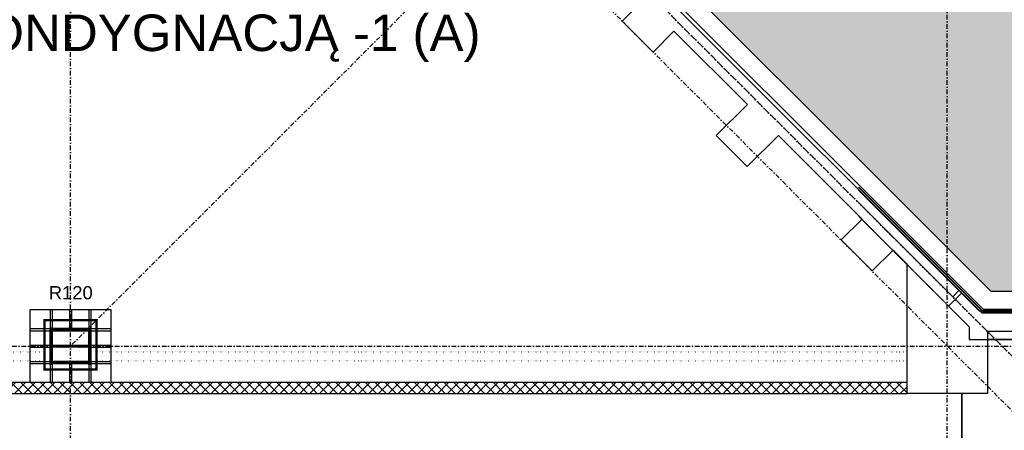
# Model space of a CAD drawing. Header units: centimetres. Extents: x -10729 to 144862, y -4437 to 43656.
# Tile 103 of 148: x 7390 to 8738, y 13395 to 13957. Entities that reach past the tile are written whole.
import ezdxf

# ---------------------------------------------------------------- set-up
doc = ezdxf.new("R2010")
doc.units = ezdxf.units.CM
doc.header["$LTSCALE"] = 0.1
for name, pattern in [('Kondygnacja  -0_5$0$DOT2', [3.175, 0, -3.175]), ('Kondygnacja  -0_5$0$HIDDEN', [9.525, 6.35, -3.175]), ('Kondygnacja  -0_5$0$HIDDEN2', [4.7625, 3.175, -1.5875]), ('Osie rzutów$0$DASHDOT2', [12.7, 6.35, -3.175, 0, -3.175])]:
    doc.linetypes.add(name, pattern=pattern)
doc.layers.get('0').update_dxf_attribs({"color": 8})
for name, color, linetype in [('Kondygnacja  -0_5$0$ARCH_CIENKIE_IST', 8, 'Continuous'), ('Kondygnacja  -0_5$0$ARCH_GK', 8, 'Continuous'), ('Kondygnacja  -0_5$0$ARCH_GRUNT', 8, 'Continuous'), ('Kondygnacja  -0_5$0$ARCH_INFO_ODPORNOŚĆ OGNIOWA', 8, 'Continuous'), ('Kondygnacja  -0_5$0$ARCH_MUROWANE_IST', 8, 'Continuous'), ('Kondygnacja  -0_5$0$ARCH_NIEWIDOK_IST', 8, 'Kondygnacja  -0_5$0$HIDDEN'), ('Kondygnacja  -0_5$0$ARCH_POMOCNICZE_IST', 8, 'Kondygnacja  -0_5$0$HIDDEN2'), ('Kondygnacja  -0_5$0$ARCH_SŁUPY', 8, 'Continuous'), ('Kondygnacja  -0_5$0$ARCH_WYBURZENIA', 8, 'Kondygnacja  -0_5$0$DOT2'), ('Kondygnacja  -0_5$0$ARCH_ŚLUSARKA_OKNA_IST', 8, 'Continuous'), ('Kondygnacja  -0_5$0$ARCH_ŻELBET_IST', 8, 'Continuous'), ('Osie rzutów$0$ARCH_INFO_OSIE_IST', 8, 'Osie rzutów$0$DASHDOT2'), ('Osie rzutów$0$ARCH_INFO_OSIE_OPISY_IST', 8, 'Continuous'), ('Pomieszczenia -05$0$ARCH_INFO_OPISY', 8, 'Continuous')]:
    doc.layers.add(name, color=color, linetype=linetype)
doc.layers.add('Kondygnacja  -0_5$0$ARCH_KONSTRUKCJA_NIEWIDOCZNA', color=8, linetype='Continuous', plot=False)
doc.layers.add('OBRYSY POWIERZCHNI', color=8, linetype='Continuous', plot=False)
doc.layers.add('Kondygnacja  -0_5$0$RYSUNKOWE_NIEDRUK', color=8, linetype='Continuous', lineweight=9, plot=False)
doc.styles.add('Kondygnacja  -0_5$0$Arial', font='ARIAL.TTF')
doc.styles.add('Pomieszczenia -05$0$Arial', font='ARIAL.TTF')
pattern_1 = [(45, (-2400, 8510), (-0.67351921, 0.67351921), [])]

# ---------------------------------------------------------------- blocks, each defined once
blk = doc.blocks.new('Osie rzutów')
at = {"layer": 'Osie rzutów$0$ARCH_INFO_OSIE_IST', "ltscale": 10}
for p, q in [((5476.11, 16768.89), (9015.72, 13229.28)), ((7180.87, 15064.13), (9015.72, 13229.28)), ((7460, 12255), (7460, 15006.6)), ((7266.73, 14903.31), (9100.55, 13069.49)), ((8743.12, 14793.12), (7460, 13510)), ((8660, 12255), (8660, 14290.38)), ((4436.04, 13510), (13655, 13510))]:
    blk.add_line(p, q, dxfattribs=at)
blk = doc.blocks.new('Pomieszczenia -05_1')
at = {"layer": 'Pomieszczenia -05$0$ARCH_INFO_OPISY', "insert": (7425.5, 13931.5), "char_height": 50, "width": 1987.336, "attachment_point": 5, "style": 'Pomieszczenia -05$0$Arial'}
blk.add_mtext('PUSTKA NAD KONDYGNACJĄ -1 (A)', dxfattribs=at)

msp = doc.modelspace()

# ---------------------------------------------------------------- hatches: boundary and pattern name
at = {"layer": 'Kondygnacja  -0_5$0$ARCH_GK', "linetype": 'Continuous', "lineweight": -3}
h = msp.add_hatch(dxfattribs=at)
h.set_pattern_fill('ANSI37', color=256, scale=3, style=0)
h.paths.add_polyline_path([(6621, 13460), (6617.25, 13452.5), (6621, 13445), (8605, 13445), (8605, 13460)], flags=0)
at = {"layer": 'Kondygnacja  -0_5$0$ARCH_GRUNT', "linetype": 'Continuous', "lineweight": 5}
h = msp.add_hatch(dxfattribs=at)
h.set_pattern_fill('EARTH', color=256, scale=15, angle=45, style=0)
h.paths.add_polyline_path([(1133.967, 11046.454), (2362.513, 12275), (4925, 12275), (4925, 14755), (7550.104, 14755), (8720.104, 13585), (9935, 13585), (9935, 12742), (10195, 12742), (10195, 12464.645), (10065.178, 12334.822), (10020.355, 12290), (11107.426, 12290), (13507.426, 9890), (14135, 9890), (14135, 8825), (14045, 8825), (14045, 8794.645), (13865.355, 8615), (13550, 8615), (13550, 8506), (14915, 8507.069), (14915, 8955.706), (14915, 9408.893), (14535, 9611.265), (14535, 10290), (13673.112, 10290), (11273.112, 12690), (10595, 12690), (10595, 13102), (10335, 13102), (10335, 13985), (8885.79, 13985), (7715.79, 15155), (4525, 15155), (4525, 12675), (2196.827, 12675), (851.124, 11329.297)])
at = {"layer": 'Kondygnacja  -0_5$0$ARCH_SŁUPY', "lineweight": 30}
h = msp.add_hatch(dxfattribs=at)
h.set_pattern_fill('ANSI31', color=256, scale=0.3, style=0)
h.set_pattern_definition(pattern_1)
h.paths.add_polyline_path([(7432, 13485), (7435, 13485), (7435, 13535), (7432, 13535)])
h = msp.add_hatch(dxfattribs=at)
h.set_pattern_fill('ANSI31', color=256, scale=0.3, style=0)
h.set_pattern_definition(pattern_1)
h.paths.add_polyline_path([(7485, 13531), (7485, 13534), (7435, 13534), (7435, 13531)])
h = msp.add_hatch(dxfattribs=at)
h.set_pattern_fill('ANSI31', color=256, scale=0.3, style=0)
h.set_pattern_definition(pattern_1)
h.paths.add_polyline_path([(7485, 13485), (7488, 13485), (7488, 13535), (7485, 13535)])
h = msp.add_hatch(dxfattribs=at)
h.set_pattern_fill('ANSI31', color=256, scale=0.3, style=0)
h.set_pattern_definition(pattern_1)
h.paths.add_polyline_path([(7485, 13508.5), (7485, 13511.5), (7435, 13511.5), (7435, 13508.5)])
h = msp.add_hatch(dxfattribs=at)
h.set_pattern_fill('ANSI31', color=256, scale=0.3, style=0)
h.set_pattern_definition(pattern_1)
h.paths.add_polyline_path([(7485, 13486), (7485, 13489), (7435, 13489), (7435, 13486)])

# ---------------------------------------------------------------- linework, layer by layer
at = {"layer": 'Kondygnacja  -0_5$0$ARCH_CIENKIE_IST', "ltscale": 4}
for p, q in [((9906.5, 13556.5), (8708.299, 13556.5)), ((9908.5, 13558.5), (8709.127, 13558.5))]:
    msp.add_line(p, q, dxfattribs=at)
at = {"layer": 'Kondygnacja  -0_5$0$ARCH_GK', "linetype": 'Continuous', "lineweight": -3}
for p, q in [((8605, 13460), (6621, 13460)), ((8605, 13445), (8605, 13460)), ((6621, 13445), (8605, 13445))]:
    msp.add_line(p, q, dxfattribs=at)
at = {"layer": 'Kondygnacja  -0_5$0$ARCH_KONSTRUKCJA_NIEWIDOCZNA'}
msp.add_lwpolyline([(7515, 13560), (7515, 13460), (7405, 13460), (7405, 13560)], close=True, dxfattribs=at)
for points in [[(7432, 13560), (7432, 13535)], [(7435, 13560), (7435, 13535)], [(7458.5, 13560), (7458.5, 13534)], [(7461.5, 13560), (7461.5, 13534)], [(7485, 13560), (7485, 13535)], [(7488, 13560), (7488, 13535)], [(7405, 13534), (7432, 13534)], [(7405, 13531), (7432, 13531)], [(7488, 13534), (7515, 13534)], [(7488, 13531), (7515, 13531)], [(7405, 13511.5), (7432, 13511.5)], [(7405, 13508.5), (7432, 13508.5)], [(7488, 13511.5), (7515, 13511.5)], [(7488, 13508.5), (7515, 13508.5)], [(7405, 13489), (7432, 13489)], [(7488, 13489), (7515, 13489)], [(7405, 13486), (7432, 13486)], [(7432, 13485), (7432, 13460)], [(7435, 13485), (7435, 13460)], [(7458.5, 13486), (7458.5, 13460)], [(7461.494, 13486), (7461.494, 13460)], [(7485, 13485), (7485, 13460)], [(7488, 13486), (7515, 13486)], [(7488, 13485), (7488, 13460)]]:
    msp.add_lwpolyline(points, dxfattribs=at)
at = {"layer": 'Kondygnacja  -0_5$0$ARCH_MUROWANE_IST', "ltscale": 4}
for p, q in [((9935, 13585), (8720.104, 13585)), ((9910, 13560), (8709.749, 13560))]:
    msp.add_line(p, q, dxfattribs=at)
for points in [[(8709.749, 13560), (7512, 14757.749), (7512, 14766.289), (7550.711, 14805)], [(8720.104, 13585), (7543.085, 14762.019), (7586.066, 14805)], [(8690, 13536.615), (8690, 13519), (9240, 13519), (9240, 13558), (8703.971, 13558), (8679.485, 13582.485), (8661.808, 13564.808), (8690, 13536.615)]]:
    msp.add_lwpolyline(points, dxfattribs=at)
at = {"layer": 'Kondygnacja  -0_5$0$ARCH_NIEWIDOK_IST'}
for p, q in [((8679.485, 13582.485), (8538.451, 13723.519)), ((8661.808, 13564.808), (8538.451, 13688.164))]:
    msp.add_line(p, q, dxfattribs=at)
at = {"layer": 'Kondygnacja  -0_5$0$ARCH_POMOCNICZE_IST', "const_width": 2}
msp.add_lwpolyline([(8538.451, 13727.762), (8708.713, 13557.5), (9907.5, 13557.5), (9907.5, 13469.09)], dxfattribs=at)
at = {"layer": 'Kondygnacja  -0_5$0$ARCH_SŁUPY', "lineweight": 30}
for p, q in [((7435, 13511.5), (7485, 13511.5)), ((7485, 13508.5), (7435, 13508.5))]:
    msp.add_line(p, q, dxfattribs=at)
at = {"layer": 'Kondygnacja  -0_5$0$ARCH_SŁUPY', "const_width": 3}
msp.add_lwpolyline([(7424.5, 13545.5), (7495.5, 13545.5), (7495.5, 13478), (7424.5, 13478)], close=True, dxfattribs=at)
at = {"layer": 'Kondygnacja  -0_5$0$ARCH_SŁUPY', "lineweight": 30}
for points in [[(7432, 13535), (7435, 13535), (7435, 13485), (7432, 13485)], [(7485, 13535), (7488, 13535), (7488, 13485), (7485, 13485)]]:
    msp.add_lwpolyline(points, close=True, dxfattribs=at)
for points in [[(7485, 13534), (7435, 13534)], [(7435, 13531), (7485, 13531)], [(7485, 13489), (7435, 13489)], [(7435, 13486), (7485, 13486)]]:
    msp.add_lwpolyline(points, dxfattribs=at)
at = {"layer": 'Kondygnacja  -0_5$0$ARCH_WYBURZENIA', "ltscale": 6}
for p, q in [((6690, 13502), (7424.5, 13502)), ((6690, 13490), (7424.5, 13490)), ((7495.5, 13502), (8605, 13502)), ((7495.5, 13490), (8605, 13490))]:
    msp.add_line(p, q, dxfattribs=at)
at = {"layer": 'Kondygnacja  -0_5$0$ARCH_ŚLUSARKA_OKNA_IST'}
msp.add_lwpolyline([(8538.451, 13706.549), (8667.464, 13577.536), (8675.95, 13586.021), (8538.451, 13723.519)], dxfattribs=at)
at = {"layer": 'Kondygnacja  -0_5$0$ARCH_ŻELBET_IST'}
for p, q in [((7507.678, 14755), (8707.678, 13555)), ((9240, 13555), (8707.678, 13555)), ((9240, 13530), (8715, 13530))]:
    msp.add_line(p, q, dxfattribs=at)
for points in [[(8285.944, 13941.378), (8257.306, 13912.741), (8214.88, 13955.167), (8243.518, 13983.805)], [(8285.944, 13941.378), (8257.306, 13912.741), (8214.88, 13955.167), (8243.518, 13983.805)], [(8386.353, 13840.969), (8285.944, 13941.378)], [(8386.353, 13840.969), (8285.944, 13941.378)], [(8428.78, 13798.543), (8386, 13755.763), (8343.573, 13798.189), (8386.353, 13840.969)], [(8428.78, 13798.543), (8386, 13755.763), (8343.573, 13798.189), (8386.353, 13840.969)], [(8543.331, 13683.992), (8428.78, 13798.543)], [(8543.331, 13683.992), (8428.78, 13798.543)], [(8585.757, 13641.565), (8557.119, 13612.927), (8514.693, 13655.354), (8543.331, 13683.992)], [(8585.757, 13641.565), (8557.119, 13612.927), (8514.693, 13655.354), (8543.331, 13683.992)], [(8715, 13530), (8715, 13445), (8605, 13445), (8605, 13622.322), (8585.757, 13641.565)], [(8715, 13530), (8715, 13445), (8605, 13445), (8605, 13622.322), (8585.757, 13641.565)]]:
    msp.add_lwpolyline(points, dxfattribs=at)
at = {"layer": 'Kondygnacja  -0_5$0$RYSUNKOWE_NIEDRUK', "linetype": 'Continuous', "lineweight": 5}
msp.add_lwpolyline([(7550.104, 14755), (8720.104, 13585), (9935, 13585), (9935, 12742), (10195, 12742), (10195, 12464.645), (10065.178, 12334.822), (10020.355, 12290), (11107.426, 12290), (13507.426, 9890), (14135, 9890)], dxfattribs=at)
at = {"layer": 'OBRYSY POWIERZCHNI'}
for points in [[(8940, 13519), (8715, 13519), (8715, 13445), (8680, 13445), (8680, 12730), (8680, 12715), (9240, 12715)], [(8680, 12730), (8680, 13445)]]:
    msp.add_lwpolyline(points, dxfattribs=at)

# ---------------------------------------------------------------- block references
msp.add_blockref('Pomieszczenia -05_1', (0, 0))
at = {"layer": 'Osie rzutów$0$ARCH_INFO_OSIE_OPISY_IST'}
msp.add_blockref('Osie rzutów', (0, 0), dxfattribs=at)

# ---------------------------------------------------------------- texts
at = {"layer": 'Kondygnacja  -0_5$0$ARCH_INFO_ODPORNOŚĆ OGNIOWA', "insert": (7460.37, 13598.028), "char_height": 18, "width": 53.33252, "attachment_point": 5, "style": 'Kondygnacja  -0_5$0$Arial'}
msp.add_mtext('\\PR120', dxfattribs=at)

doc.saveas('drawing.dxf')
